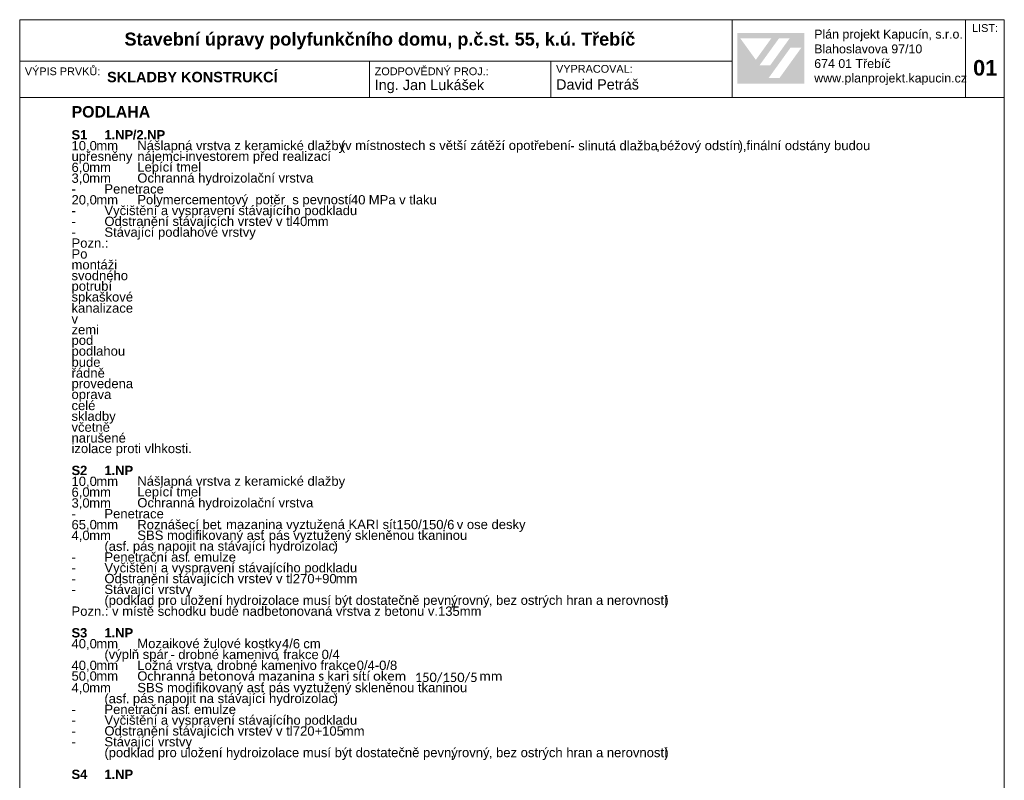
# Model space of a CAD drawing. Header units: millimetres. Extents: x 15381 to 191117, y -190522 to 367005.
# Tile 59 of 71: x 67117 to 86117, y 349385 to 364057. Entities that reach past the tile are written whole.
import ezdxf

# ---------------------------------------------------------------- set-up
doc = ezdxf.new("R2010")
doc.units = ezdxf.units.MM
doc.header["$MEASUREMENT"] = 0
doc.styles.add('GENEROVANÝ_STYL_1', font='txt')
doc.styles.add('GENEROVANÝ_STYL_2', font='txt')
doc.styles.add('GENEROVANÝ_STYL_4', font='txt')

msp = doc.modelspace()

# ---------------------------------------------------------------- hatches: boundary and pattern name
at = {"linetype": 'Continuous', "lineweight": 13}
h = msp.add_hatch(color=7, dxfattribs=at)
h.paths.add_polyline_path([(80965.1, 362825), (82255.5, 362825), (82255.5, 363798.6), (80965.1, 363798.6)])
h.paths.add_polyline_path([(81024.4, 363695.5), (81619.5, 363694.5), (81322.2, 363283.3)], flags=0)
h.paths.add_polyline_path([(81394.9, 363178.6), (81768.7, 363696.1), (81974.3, 363696.1), (81600.4, 363177.6)], flags=0)
h.paths.add_polyline_path([(81781.2, 362934.9), (81571.6, 362934.9), (81994.1, 363520.4), (82203.6, 363520.4)], flags=0)

# ---------------------------------------------------------------- linework, layer by layer
at = {"color": 7, "linetype": 'Continuous', "lineweight": 20}
for p, q in [((86117.4, 364057), (67117.4, 364057)), ((67117.4, 364057), (67117.4, 336357)), ((80867.4, 362557), (80867.4, 364057)), ((85367.4, 364057), (85367.4, 362557)), ((86117.4, 336357), (86117.4, 364057)), ((80867.4, 363257), (67117.4, 363257)), ((73867.4, 363257), (73867.4, 362557)), ((77367.4, 363257), (77367.4, 362557)), ((86117.4, 362557), (67117.4, 362557))]:
    msp.add_line(p, q, dxfattribs=at)

# ---------------------------------------------------------------- texts
at = {"color": 7, "linetype": 'Continuous', "lineweight": 20, "attachment_point": 7}
for s, insert, char_height, style in [('\\A1;{\\pql;\\fArial|b0|i0|c238|p38;LIST:}', (85495.5, 363819), 150, 'GENEROVANÝ_STYL_1'), ('\\A1;{\\pql;\\fArial|b1|i0|c238|p38;Stavební úpravy polyfunkčního domu, p.č.st. 55, k.ú. Třebíč}', (69139.9, 363482.6), 250, 'GENEROVANÝ_STYL_2'), ('\\A1;{\\pql;\\fArial|b0|i0|c238|p38;Plán projekt Kapucín, s.r.o.}', (82449.6, 363641.6), 171, 'GENEROVANÝ_STYL_1'), ('\\A1;{\\pql;\\fArial|b0|i0|c238|p38;Blahoslavova 97/10}', (82449.6, 363405.7), 171, 'GENEROVANÝ_STYL_1'), ('\\A1;{\\pql;\\fArial|b0|i0|c238|p38;674 01 Třebíč}', (82449.6, 363123.3), 171, 'GENEROVANÝ_STYL_1'), ('\\A1;{\\pql;\\fArial|b1|i0|c238|p38;01}', (85514.7, 362974.9), 300, 'GENEROVANÝ_STYL_2'), ('\\A1;{\\pql;\\fArial|b0|i0|c238|p38;VÝPIS PRVKŮ:}', (67216.5, 362984.3), 150, 'GENEROVANÝ_STYL_1'), ('\\A1;{\\pql;\\fArial|b1|i0|c238|p38;SKLADBY KONSTRUKCÍ}', (68803.3, 362848.1), 200, 'GENEROVANÝ_STYL_2'), ('\\A1;{\\pql;\\fArial|b0|i0|c238|p38;ZODPOVĚDNÝ PROJ.:}', (73967.4, 362984.3), 150, 'GENEROVANÝ_STYL_1'), ('\\A1;{\\pql;\\fArial|b0|i0|c238|p38;VYPRACOVAL:}', (77467.4, 363031.7), 150, 'GENEROVANÝ_STYL_1'), ('\\A1;{\\pql;\\fArial|b0|i0|c238|p38;David Petráš}', (77467.4, 362705.5), 200, 'GENEROVANÝ_STYL_1'), ('\\A1;{\\pql;\\fArial|b0|i0|c238|p38;www.planprojekt.kapucin.cz}', (82449.6, 362794.4), 171, 'GENEROVANÝ_STYL_1'), ('\\A1;{\\pql;\\fArial|b0|i0|c238|p38;Ing. Jan Lukášek}', (73967.4, 362638.8), 200, 'GENEROVANÝ_STYL_1'), ('\\A1;{\\pql;\\fArial|b1|i0|c238|p38;PODLAHA}', (68117.4, 362167.1), 220, 'GENEROVANÝ_STYL_2'), ('\\A1;{\\pql;\\fArial|b1|i0|c238|p38;S}', (68117.4, 361743.7), 180, 'GENEROVANÝ_STYL_2'), ('\\A1;{\\pql;\\fArial|b1|i0|c238|p38;1}', (68282, 361746.8), 180, 'GENEROVANÝ_STYL_2'), ('\\A1;{\\pql;\\fArial|b1|i0|c238|p38;1}', (68752.4, 361746.8), 180, 'GENEROVANÝ_STYL_2'), ('\\A1;{\\pql;\\fArial|b1|i0|c238|p38;.}', (68889, 361746.8), 180, 'GENEROVANÝ_STYL_2'), ('\\A1;{\\pql;\\fArial|b1|i0|c238|p38;NP}', (68958.1, 361746.8), 180, 'GENEROVANÝ_STYL_2'), ('\\A1;{\\pql;\\fArial|b1|i0|c238|p38;/}', (69300.4, 361743.8), 180, 'GENEROVANÝ_STYL_2'), ('\\A1;{\\pql;\\fArial|b1|i0|c238|p38;2}', (69369.5, 361746.8), 180, 'GENEROVANÝ_STYL_2'), ('\\A1;{\\pql;\\fArial|b1|i0|c238|p38;.}', (69506.1, 361746.8), 180, 'GENEROVANÝ_STYL_2'), ('\\A1;{\\pql;\\fArial|b1|i0|c238|p38;NP}', (69575.3, 361746.8), 180, 'GENEROVANÝ_STYL_2'), ('\\A1;{\\pql;\\fArial|b0|i0|c238|p38;10,0}', (68117.4, 361503), 180, 'GENEROVANÝ_STYL_1'), ('\\A1;{\\pql;\\fArial|b1|i0|c238|p38;^I}', (68418.6, 361746.8), 180, 'GENEROVANÝ_STYL_2'), ('\\A1;{\\pql;\\fArial|b0|i0|c238|p38;mm}', (68596.3, 361538), 180, 'GENEROVANÝ_STYL_1'), ('\\A1;{\\pql;\\fArial|b0|i0|c238|p38;Nášlapná vrstva z keramické dlažby}', (69387.4, 361486.1), 180, 'GENEROVANÝ_STYL_1'), ('\\A1;{\\pql;\\fArial|b0|i0|c238|p38;(}', (73314.1, 361486), 180, 'GENEROVANÝ_STYL_1'), ('\\A1;{\\pql;\\fArial|b0|i0|c238|p38;v místnostech s větší zátěží opotřebení }', (73396.4, 361489), 180, 'GENEROVANÝ_STYL_1'), ('\\A1;{\\pql;\\fArial|b0|i0|c238|p38;- }', (77744.3, 361538), 180, 'GENEROVANÝ_STYL_1'), ('\\A1;{\\pql;\\fArial|b0|i0|c238|p38;slinutá dlažba}', (77895.7, 361535.1), 180, 'GENEROVANÝ_STYL_1'), ('\\A1;{\\pql;\\fArial|b0|i0|c238|p38;béžový odstín}', (79469.1, 361486.1), 180, 'GENEROVANÝ_STYL_1'), ('\\A1;{\\pql;\\fArial|b0|i0|c238|p38;)}', (80989.7, 361486), 180, 'GENEROVANÝ_STYL_1'), ('\\A1;{\\pql;\\fArial|b0|i0|c238|p38;finální odstány budou}', (81141.1, 361486.1), 180, 'GENEROVANÝ_STYL_1'), ('\\A1;{\\pql;\\fArial|b0|i0|c238|p38;upřesněny }', (68117.4, 361277.3), 180, 'GENEROVANÝ_STYL_1'), ('\\A1;{\\pql;\\fArial|b0|i0|c238|p38;^I}', (69007.7, 361538), 180, 'GENEROVANÝ_STYL_1'), ('\\A1;{\\pql;\\fArial|b0|i0|c238|p38;nájemci}', (69387.4, 361277.3), 180, 'GENEROVANÝ_STYL_1'), ('\\A1;{\\pql;\\fArial|b0|i0|c238|p38;-}', (70234.9, 361329.1), 180, 'GENEROVANÝ_STYL_1'), ('\\A1;{\\pql;\\fArial|b0|i0|c238|p38;investorem před realizací}', (70317.2, 361280.1), 180, 'GENEROVANÝ_STYL_1'), ('\\A1;{\\pql;\\fArial|b0|i0|c238|p38;,}', (79399.9, 361503), 180, 'GENEROVANÝ_STYL_1'), ('\\A1;{\\pql;\\fArial|b0|i0|c238|p38;,}', (81072, 361503), 180, 'GENEROVANÝ_STYL_1'), ('\\A1;{\\pql;\\fArial|b0|i0|c238|p38;6,0}', (68117.4, 361085.4), 180, 'GENEROVANÝ_STYL_1'), ('\\A1;{\\pql;\\fArial|b0|i0|c238|p38;mm}', (68459.7, 361120.3), 180, 'GENEROVANÝ_STYL_1'), ('\\A1;{\\pql;\\fArial|b0|i0|c238|p38;^I}', (69331.9, 361329.1), 180, 'GENEROVANÝ_STYL_1'), ('\\A1;{\\pql;\\fArial|b0|i0|c238|p38;Lepící tmel}', (69387.4, 361071.3), 180, 'GENEROVANÝ_STYL_1'), ('\\A1;{\\pql;\\fArial|b0|i0|c238|p38;3,0}', (68117.4, 360876.5), 180, 'GENEROVANÝ_STYL_1'), ('\\A1;{\\pql;\\fArial|b0|i0|c238|p38;mm}', (68459.7, 360911.4), 180, 'GENEROVANÝ_STYL_1'), ('\\A1;{\\pql;\\fArial|b0|i0|c238|p38;^I}', (68871.1, 361120.3), 180, 'GENEROVANÝ_STYL_1'), ('\\A1;{\\pql;\\fArial|b0|i0|c238|p38;Ochranná hydroizolační vrstva}', (69387.4, 360859.6), 180, 'GENEROVANÝ_STYL_1'), ('\\A1;{\\pql;\\fArial|b0|i0|c238|p38;Penetrace}', (68752.4, 360699.8), 180, 'GENEROVANÝ_STYL_1'), ('\\A1;{\\pql;\\fArial|b0|i0|c238|p38;^I}', (68871.1, 360911.4), 180, 'GENEROVANÝ_STYL_1'), ('\\A1;{\\pql;\\fArial|b0|i0|c238|p38;20,0}', (68117.4, 360458.8), 180, 'GENEROVANÝ_STYL_1'), ('\\A1;{\\pql;\\fArial|b0|i0|c238|p38;-}', (68117.4, 360702.6), 180, 'GENEROVANÝ_STYL_1'), ('\\A1;{\\pql;\\fArial|b0|i0|c238|p38;^I}', (68199.7, 360702.6), 180, 'GENEROVANÝ_STYL_1'), ('\\A1;{\\pql;\\fArial|b0|i0|c238|p38;mm}', (68596.3, 360493.8), 180, 'GENEROVANÝ_STYL_1'), ('\\A1;{\\pql;\\fArial|b0|i0|c238|p38;Polymercementový  potěr  s pevností }', (69387.4, 360441.9), 180, 'GENEROVANÝ_STYL_1'), ('\\A1;{\\pql;\\fArial|b0|i0|c238|p38;40}', (73509.9, 360490.8), 180, 'GENEROVANÝ_STYL_1'), ('\\A1;{\\pql;\\fArial|b0|i0|c238|p38; MPa v tlaku}', (73783.1, 360490.9), 180, 'GENEROVANÝ_STYL_1'), ('\\A1;{\\pql;\\fArial|b0|i0|c238|p38;Vyčištění a vyspravení stávajícího podkladu}', (68752.4, 360233.1), 180, 'GENEROVANÝ_STYL_1'), ('\\A1;{\\pql;\\fArial|b0|i0|c238|p38;^I}', (69007.7, 360493.8), 180, 'GENEROVANÝ_STYL_1'), ('\\A1;{\\pql;\\fArial|b0|i0|c238|p38;-}', (68117.4, 360284.9), 180, 'GENEROVANÝ_STYL_1'), ('\\A1;{\\pql;\\fArial|b0|i0|c238|p38;^I}', (68199.7, 360284.9), 180, 'GENEROVANÝ_STYL_1'), ('\\A1;{\\pql;\\fArial|b0|i0|c238|p38;40}', (72387.8, 360073.1), 180, 'GENEROVANÝ_STYL_1'), ('\\A1;{\\pql;\\fArial|b0|i0|c238|p38;-}', (68117.4, 360076.1), 180, 'GENEROVANÝ_STYL_1'), ('\\A1;{\\pql;\\fArial|b0|i0|c238|p38;^I}', (68199.7, 360076.1), 180, 'GENEROVANÝ_STYL_1'), ('\\A1;{\\pql;\\fArial|b0|i0|c238|p38;Odstranění stávajících vrstev v tl}', (68752.4, 360024.2), 180, 'GENEROVANÝ_STYL_1'), ('\\A1;{\\pql;\\fArial|b0|i0|c238|p38;.}', (72318.7, 360076.1), 180, 'GENEROVANÝ_STYL_1'), ('\\A1;{\\pql;\\fArial|b0|i0|c238|p38;mm}', (72661, 360076.1), 180, 'GENEROVANÝ_STYL_1'), ('\\A1;{\\pql;\\fArial|b0|i0|c238|p38;-}', (68117.4, 359867.2), 180, 'GENEROVANÝ_STYL_1'), ('\\A1;{\\pql;\\fArial|b0|i0|c238|p38;^I}', (68199.7, 359867.2), 180, 'GENEROVANÝ_STYL_1'), ('\\A1;{\\pql;\\fArial|b0|i0|c238|p38;Stávající podlahové vrstvy}', (68752.4, 359815.4), 180, 'GENEROVANÝ_STYL_1'), ('\\A1;{\\pql;\\fArial|b0|i0|c238|p38;Pozn.:}', (68117.4, 359655.6), 180, 'GENEROVANÝ_STYL_1'), ('\\A1;{\\pql;\\fArial|b0|i0|c238|p38;Po}', (68117.4, 359446.7), 180, 'GENEROVANÝ_STYL_1'), ('\\A1;{\\pql;\\fArial|b0|i0|c238|p38;montáži}', (68117.4, 359237.9), 180, 'GENEROVANÝ_STYL_1'), ('\\A1;{\\pql;\\fArial|b0|i0|c238|p38;svodného}', (68117.4, 359029.1), 180, 'GENEROVANÝ_STYL_1'), ('\\A1;{\\pql;\\fArial|b0|i0|c238|p38;potrubí}', (68117.4, 358774.1), 180, 'GENEROVANÝ_STYL_1'), ('\\A1;{\\pql;\\fArial|b0|i0|c238|p38;spkaškové}', (68117.4, 358565.2), 180, 'GENEROVANÝ_STYL_1'), ('\\A1;{\\pql;\\fArial|b0|i0|c238|p38;kanalizace}', (68117.4, 358402.5), 180, 'GENEROVANÝ_STYL_1'), ('\\A1;{\\pql;\\fArial|b0|i0|c238|p38;v}', (68117.4, 358196.5), 180, 'GENEROVANÝ_STYL_1'), ('\\A1;{\\pql;\\fArial|b0|i0|c238|p38;zemi}', (68117.4, 357984.9), 180, 'GENEROVANÝ_STYL_1'), ('\\A1;{\\pql;\\fArial|b0|i0|c238|p38;pod}', (68117.4, 357729.9), 180, 'GENEROVANÝ_STYL_1'), ('\\A1;{\\pql;\\fArial|b0|i0|c238|p38;podlahou}', (68117.4, 357521), 180, 'GENEROVANÝ_STYL_1'), ('\\A1;{\\pql;\\fArial|b0|i0|c238|p38;bude}', (68117.4, 357358.3), 180, 'GENEROVANÝ_STYL_1'), ('\\A1;{\\pql;\\fArial|b0|i0|c238|p38;řádně}', (68117.4, 357149.5), 180, 'GENEROVANÝ_STYL_1'), ('\\A1;{\\pql;\\fArial|b0|i0|c238|p38;provedena}', (68117.4, 356894.5), 180, 'GENEROVANÝ_STYL_1'), ('\\A1;{\\pql;\\fArial|b0|i0|c238|p38;oprava}', (68117.4, 356685.7), 180, 'GENEROVANÝ_STYL_1'), ('\\A1;{\\pql;\\fArial|b0|i0|c238|p38;celé}', (68117.4, 356523), 180, 'GENEROVANÝ_STYL_1'), ('\\A1;{\\pql;\\fArial|b0|i0|c238|p38;skladby}', (68117.4, 356265.1), 180, 'GENEROVANÝ_STYL_1'), ('\\A1;{\\pql;\\fArial|b0|i0|c238|p38;včetně}', (68117.4, 356105.3), 180, 'GENEROVANÝ_STYL_1'), ('\\A1;{\\pql;\\fArial|b0|i0|c238|p38;narušené}', (68117.4, 355896.5), 180, 'GENEROVANÝ_STYL_1'), ('\\A1;{\\pql;\\fArial|b0|i0|c238|p38;izolace proti vlhkosti.}', (68117.4, 355641.5), 180, 'GENEROVANÝ_STYL_1'), ('\\A1;{\\pql;\\fArial|b1|i0|c238|p38;S}', (68117.4, 355269.7), 180, 'GENEROVANÝ_STYL_2'), ('\\A1;{\\pql;\\fArial|b1|i0|c238|p38;2}', (68282, 355272.8), 180, 'GENEROVANÝ_STYL_2'), ('\\A1;{\\pql;\\fArial|b1|i0|c238|p38;1}', (68752.4, 355272.8), 180, 'GENEROVANÝ_STYL_2'), ('\\A1;{\\pql;\\fArial|b1|i0|c238|p38;.}', (68889, 355272.8), 180, 'GENEROVANÝ_STYL_2'), ('\\A1;{\\pql;\\fArial|b1|i0|c238|p38;NP}', (68958.1, 355272.8), 180, 'GENEROVANÝ_STYL_2'), ('\\A1;{\\pql;\\fArial|b0|i0|c238|p38;10,0}', (68117.4, 355029), 180, 'GENEROVANÝ_STYL_1'), ('\\A1;{\\pql;\\fArial|b1|i0|c238|p38;^I}', (68418.6, 355272.8), 180, 'GENEROVANÝ_STYL_2'), ('\\A1;{\\pql;\\fArial|b0|i0|c238|p38;mm}', (68596.3, 355063.9), 180, 'GENEROVANÝ_STYL_1'), ('\\A1;{\\pql;\\fArial|b0|i0|c238|p38;Nášlapná vrstva z keramické dlažby}', (69387.4, 355012.1), 180, 'GENEROVANÝ_STYL_1'), ('\\A1;{\\pql;\\fArial|b0|i0|c238|p38;6,0}', (68117.4, 354820.2), 180, 'GENEROVANÝ_STYL_1'), ('\\A1;{\\pql;\\fArial|b0|i0|c238|p38;mm}', (68459.7, 354855.1), 180, 'GENEROVANÝ_STYL_1'), ('\\A1;{\\pql;\\fArial|b0|i0|c238|p38;^I}', (69007.7, 355063.9), 180, 'GENEROVANÝ_STYL_1'), ('\\A1;{\\pql;\\fArial|b0|i0|c238|p38;Lepící tmel}', (69387.4, 354806.1), 180, 'GENEROVANÝ_STYL_1'), ('\\A1;{\\pql;\\fArial|b0|i0|c238|p38;3,0}', (68117.4, 354611.3), 180, 'GENEROVANÝ_STYL_1'), ('\\A1;{\\pql;\\fArial|b0|i0|c238|p38;mm}', (68459.7, 354646.3), 180, 'GENEROVANÝ_STYL_1'), ('\\A1;{\\pql;\\fArial|b0|i0|c238|p38;^I}', (68871.1, 354855.1), 180, 'GENEROVANÝ_STYL_1'), ('\\A1;{\\pql;\\fArial|b0|i0|c238|p38;Ochranná hydroizolační vrstva}', (69387.4, 354594.4), 180, 'GENEROVANÝ_STYL_1'), ('\\A1;{\\pql;\\fArial|b0|i0|c238|p38;Penetrace}', (68752.4, 354434.6), 180, 'GENEROVANÝ_STYL_1'), ('\\A1;{\\pql;\\fArial|b0|i0|c238|p38;^I}', (68871.1, 354646.3), 180, 'GENEROVANÝ_STYL_1'), ('\\A1;{\\pql;\\fArial|b0|i0|c238|p38;-}', (68117.4, 354437.4), 180, 'GENEROVANÝ_STYL_1'), ('\\A1;{\\pql;\\fArial|b0|i0|c238|p38;65,0}', (68117.4, 354193.7), 180, 'GENEROVANÝ_STYL_1'), ('\\A1;{\\pql;\\fArial|b0|i0|c238|p38;^I}', (68199.7, 354437.4), 180, 'GENEROVANÝ_STYL_1'), ('\\A1;{\\pql;\\fArial|b0|i0|c238|p38;mm}', (68596.3, 354228.6), 180, 'GENEROVANÝ_STYL_1'), ('\\A1;{\\pql;\\fArial|b0|i0|c238|p38;Roznášecí bet}', (69387.4, 354225.7), 180, 'GENEROVANÝ_STYL_1'), ('\\A1;{\\pql;\\fArial|b0|i0|c238|p38;mazanina vyztužená KARI sít }', (71100.6, 354176.7), 180, 'GENEROVANÝ_STYL_1'), ('\\A1;{\\pql;\\fArial|b0|i0|c238|p38;150/150/6}', (74387.1, 354225.6), 180, 'GENEROVANÝ_STYL_1'), ('\\A1;{\\pql;\\fArial|b0|i0|c238|p38; v ose desky}', (75481.5, 354176.7), 180, 'GENEROVANÝ_STYL_1'), ('\\A1;{\\pql;\\fArial|b0|i0|c238|p38;4,0}', (68117.4, 353984.8), 180, 'GENEROVANÝ_STYL_1'), ('\\A1;{\\pql;\\fArial|b0|i0|c238|p38;^I}', (69007.7, 354228.6), 180, 'GENEROVANÝ_STYL_1'), ('\\A1;{\\pql;\\fArial|b0|i0|c238|p38;SBS modifikovaný asf}', (69387.4, 353967.9), 180, 'GENEROVANÝ_STYL_1'), ('\\A1;{\\pql;\\fArial|b0|i0|c238|p38;. }', (70962.4, 354228.6), 180, 'GENEROVANÝ_STYL_1'), ('\\A1;{\\pql;\\fArial|b0|i0|c238|p38;pás vyztužený skleněnou tkaninou}', (71923.5, 353967.9), 180, 'GENEROVANÝ_STYL_1'), ('\\A1;{\\pql;\\fArial|b0|i0|c238|p38;mm}', (68459.7, 354019.7), 180, 'GENEROVANÝ_STYL_1'), ('\\A1;{\\pql;\\fArial|b0|i0|c238|p38;asf}', (68834.7, 353808.1), 180, 'GENEROVANÝ_STYL_1'), ('\\A1;{\\pql;\\fArial|b0|i0|c238|p38;^I}', (68871.1, 354019.7), 180, 'GENEROVANÝ_STYL_1'), ('\\A1;{\\pql;\\fArial|b0|i0|c238|p38;pás napojit na stávající hydroizolaci}', (69302.1, 353759.1), 180, 'GENEROVANÝ_STYL_1'), ('\\A1;{\\pql;\\fArial|b0|i0|c238|p38;. }', (71785.2, 354019.7), 180, 'GENEROVANÝ_STYL_1'), ('\\A1;{\\pql;\\fArial|b0|i0|c238|p38;^I}', (68117.4, 353810.9), 180, 'GENEROVANÝ_STYL_1'), ('\\A1;{\\pql;\\fArial|b0|i0|c238|p38;(}', (68752.4, 353758.9), 180, 'GENEROVANÝ_STYL_1'), ('\\A1;{\\pql;\\fArial|b0|i0|c238|p38;Penetrační asf}', (68752.4, 353599.2), 180, 'GENEROVANÝ_STYL_1'), ('\\A1;{\\pql;\\fArial|b0|i0|c238|p38;. }', (69163.8, 353810.9), 180, 'GENEROVANÝ_STYL_1'), ('\\A1;{\\pql;\\fArial|b0|i0|c238|p38;emulze}', (70480.4, 353599.2), 180, 'GENEROVANÝ_STYL_1'), ('\\A1;{\\pql;\\fArial|b0|i0|c238|p38;)}', (73172.8, 353758.9), 180, 'GENEROVANÝ_STYL_1'), ('\\A1;{\\pql;\\fArial|b0|i0|c238|p38;-}', (68117.4, 353602.1), 180, 'GENEROVANÝ_STYL_1'), ('\\A1;{\\pql;\\fArial|b0|i0|c238|p38;^I}', (68199.7, 353602.1), 180, 'GENEROVANÝ_STYL_1'), ('\\A1;{\\pql;\\fArial|b0|i0|c238|p38;. }', (70342.2, 353602.1), 180, 'GENEROVANÝ_STYL_1'), ('\\A1;{\\pql;\\fArial|b0|i0|c238|p38;-}', (68117.4, 353393.2), 180, 'GENEROVANÝ_STYL_1'), ('\\A1;{\\pql;\\fArial|b0|i0|c238|p38;Vyčištění a vyspravení stávajícího podkladu}', (68752.4, 353341.4), 180, 'GENEROVANÝ_STYL_1'), ('\\A1;{\\pql;\\fArial|b0|i0|c238|p38;-}', (68117.4, 353184.4), 180, 'GENEROVANÝ_STYL_1'), ('\\A1;{\\pql;\\fArial|b0|i0|c238|p38;^I}', (68199.7, 353393.2), 180, 'GENEROVANÝ_STYL_1'), ('\\A1;{\\pql;\\fArial|b0|i0|c238|p38;Odstranění stávajících vrstev v tl}', (68752.4, 353132.5), 180, 'GENEROVANÝ_STYL_1'), ('\\A1;{\\pql;\\fArial|b0|i0|c238|p38;.}', (72318.7, 353184.4), 180, 'GENEROVANÝ_STYL_1'), ('\\A1;{\\pql;\\fArial|b0|i0|c238|p38;270+90}', (72387.8, 353181.4), 180, 'GENEROVANÝ_STYL_1'), ('\\A1;{\\pql;\\fArial|b0|i0|c238|p38;mm}', (73215.6, 353184.4), 180, 'GENEROVANÝ_STYL_1'), ('\\A1;{\\pql;\\fArial|b0|i0|c238|p38;-}', (68117.4, 352975.5), 180, 'GENEROVANÝ_STYL_1'), ('\\A1;{\\pql;\\fArial|b0|i0|c238|p38;^I}', (68199.7, 353184.4), 180, 'GENEROVANÝ_STYL_1'), ('\\A1;{\\pql;\\fArial|b0|i0|c238|p38;Stávající vrstvy}', (68752.4, 352923.7), 180, 'GENEROVANÝ_STYL_1'), ('\\A1;{\\pql;\\fArial|b0|i0|c238|p38;^I}', (68199.7, 352975.5), 180, 'GENEROVANÝ_STYL_1'), ('\\A1;{\\pql;\\fArial|b0|i0|c238|p38;(}', (68752.4, 352714.7), 180, 'GENEROVANÝ_STYL_1'), ('\\A1;{\\pql;\\fArial|b0|i0|c238|p38;podklad pro uložení hydroizolace musí být dostatečně pevný}', (68834.7, 352714.9), 180, 'GENEROVANÝ_STYL_1'), ('\\A1;{\\pql;\\fArial|b0|i0|c238|p38;rovný}', (75569, 352714.9), 180, 'GENEROVANÝ_STYL_1'), ('\\A1;{\\pql;\\fArial|b0|i0|c238|p38;bez ostrých hran a nerovností}', (76309.5, 352714.9), 180, 'GENEROVANÝ_STYL_1'), ('\\A1;{\\pql;\\fArial|b0|i0|c238|p38;)}', (79556.5, 352714.7), 180, 'GENEROVANÝ_STYL_1'), ('\\A1;{\\pql;\\fArial|b0|i0|c238|p38;^I}', (68117.4, 352766.7), 180, 'GENEROVANÝ_STYL_1'), ('\\A1;{\\pql;\\fArial|b0|i0|c238|p38;Pozn.: v místě schodku bude nadbetonovaná vrstva z betonu v.135mm}', (68117.4, 352554.8), 180, 'GENEROVANÝ_STYL_1'), ('\\A1;{\\pql;\\fArial|b0|i0|c238|p38;, }', (75430.7, 352731.8), 180, 'GENEROVANÝ_STYL_1'), ('\\A1;{\\pql;\\fArial|b0|i0|c238|p38;, }', (76171.3, 352731.8), 180, 'GENEROVANÝ_STYL_1'), ('\\A1;{\\pql;\\fArial|b1|i0|c238|p38;S}', (68117.4, 352137.1), 180, 'GENEROVANÝ_STYL_2'), ('\\A1;{\\pql;\\fArial|b1|i0|c238|p38;3}', (68282, 352137.2), 180, 'GENEROVANÝ_STYL_2'), ('\\A1;{\\pql;\\fArial|b1|i0|c238|p38;1}', (68752.4, 352140.2), 180, 'GENEROVANÝ_STYL_2'), ('\\A1;{\\pql;\\fArial|b1|i0|c238|p38;NP}', (68958.1, 352140.2), 180, 'GENEROVANÝ_STYL_2'), ('\\A1;{\\pql;\\fArial|b0|i0|c238|p38;40,0}', (68117.4, 351896.4), 180, 'GENEROVANÝ_STYL_1'), ('\\A1;{\\pql;\\fArial|b1|i0|c238|p38;^I}', (68418.6, 352140.2), 180, 'GENEROVANÝ_STYL_2'), ('\\A1;{\\pql;\\fArial|b1|i0|c238|p38;.}', (68889, 352140.2), 180, 'GENEROVANÝ_STYL_2'), ('\\A1;{\\pql;\\fArial|b0|i0|c238|p38;Mozaikové žulové kostky }', (69387.4, 351879.5), 180, 'GENEROVANÝ_STYL_1'), ('\\A1;{\\pql;\\fArial|b0|i0|c238|p38;4/6}', (72178.5, 351928.4), 180, 'GENEROVANÝ_STYL_1'), ('\\A1;{\\pql;\\fArial|b0|i0|c238|p38;mm}', (68596.3, 351931.3), 180, 'GENEROVANÝ_STYL_1'), ('\\A1;{\\pql;\\fArial|b0|i0|c238|p38;výplň spár }', (68834.7, 351670.7), 180, 'GENEROVANÝ_STYL_1'), ('\\A1;{\\pql;\\fArial|b0|i0|c238|p38;^I}', (69007.7, 351931.3), 180, 'GENEROVANÝ_STYL_1'), ('\\A1;{\\pql;\\fArial|b0|i0|c238|p38;drobné kamenivo}', (70177.6, 351719.7), 180, 'GENEROVANÝ_STYL_1'), ('\\A1;{\\pql;\\fArial|b0|i0|c238|p38;frakce }', (72203.5, 351719.7), 180, 'GENEROVANÝ_STYL_1'), ('\\A1;{\\pql;\\fArial|b0|i0|c238|p38; cm}', (72520.8, 351928.5), 180, 'GENEROVANÝ_STYL_1'), ('\\A1;{\\pql;\\fArial|b0|i0|c238|p38;0/4}', (72944, 351719.5), 180, 'GENEROVANÝ_STYL_1'), ('\\A1;{\\pql;\\fArial|b0|i0|c238|p38;^I}', (68117.4, 351722.5), 180, 'GENEROVANÝ_STYL_1'), ('\\A1;{\\pql;\\fArial|b0|i0|c238|p38;(}', (68752.4, 351670.5), 180, 'GENEROVANÝ_STYL_1'), ('\\A1;{\\pql;\\fArial|b0|i0|c238|p38;Ložná vrstva}', (69387.4, 351510.8), 180, 'GENEROVANÝ_STYL_1'), ('\\A1;{\\pql;\\fArial|b0|i0|c238|p38;- }', (70026.2, 351722.5), 180, 'GENEROVANÝ_STYL_1'), ('\\A1;{\\pql;\\fArial|b0|i0|c238|p38;drobné kamenivo frakce }', (70922.9, 351510.8), 180, 'GENEROVANÝ_STYL_1'), ('\\A1;{\\pql;\\fArial|b0|i0|c238|p38;, }', (72065.2, 351687.6), 180, 'GENEROVANÝ_STYL_1'), ('\\A1;{\\pql;\\fArial|b0|i0|c238|p38;0/4-0/8}', (73620.2, 351510.7), 180, 'GENEROVANÝ_STYL_1'), ('\\A1;{\\pql;\\fArial|b0|i0|c238|p38;40,0}', (68117.4, 351478.7), 180, 'GENEROVANÝ_STYL_1'), ('\\A1;{\\pql;\\fArial|b0|i0|c238|p38;mm}', (68596.3, 351513.7), 180, 'GENEROVANÝ_STYL_1'), ('\\A1;{\\pql;\\fArial|b0|i0|c238|p38;^I}', (69007.7, 351513.7), 180, 'GENEROVANÝ_STYL_1'), ('\\A1;{\\pql;\\fCalibri|b0|i0|c238|p34;chranná betonová mazanina s kari sítí okem }', (69580, 351304.8), 180, 'GENEROVANÝ_STYL_4'), ('\\A1;{\\pql;\\fArial|b0|i0|c238|p38;, }', (70784.6, 351478.7), 180, 'GENEROVANÝ_STYL_1'), ('\\A1;{\\pql;\\fArial|b0|i0|c238|p38;50,0}', (68117.4, 351272.6), 180, 'GENEROVANÝ_STYL_1'), ('\\A1;{\\pql;\\fArial|b0|i0|c238|p38;mm}', (68596.3, 351307.5), 180, 'GENEROVANÝ_STYL_1'), ('\\A1;{\\pql;\\fArial|b0|i0|c238|p38;O}', (69387.4, 351304.6), 180, 'GENEROVANÝ_STYL_1'), ('\\A1;{\\pql;\\fCalibri|b0|i0|c238|p34;150/150/5}', (74740.9, 351268.1), 180, 'GENEROVANÝ_STYL_4'), ('\\A1;{\\pql;\\fCalibri|b0|i0|c238|p34;mm}', (75985.1, 351306.7), 180, 'GENEROVANÝ_STYL_4'), ('\\A1;{\\pql;\\fArial|b0|i0|c238|p38;4,0}', (68117.4, 351045.9), 180, 'GENEROVANÝ_STYL_1'), ('\\A1;{\\pql;\\fArial|b0|i0|c238|p38;mm}', (68459.7, 351080.8), 180, 'GENEROVANÝ_STYL_1'), ('\\A1;{\\pql;\\fArial|b0|i0|c238|p38;^I}', (69007.7, 351307.5), 180, 'GENEROVANÝ_STYL_1'), ('\\A1;{\\pql;\\fArial|b0|i0|c238|p38;SBS modifikovaný asf}', (69387.4, 351029), 180, 'GENEROVANÝ_STYL_1'), ('\\A1;{\\pql;\\fArial|b0|i0|c238|p38;pás vyztužený skleněnou tkaninou}', (71923.5, 351029), 180, 'GENEROVANÝ_STYL_1'), ('\\A1;{\\pql;\\fArial|b0|i0|c238|p38;(}', (68752.4, 350820), 180, 'GENEROVANÝ_STYL_1'), ('\\A1;{\\pql;\\fArial|b0|i0|c238|p38;asf}', (68834.7, 350869.1), 180, 'GENEROVANÝ_STYL_1'), ('\\A1;{\\pql;\\fArial|b0|i0|c238|p38;^I}', (68871.1, 351080.8), 180, 'GENEROVANÝ_STYL_1'), ('\\A1;{\\pql;\\fArial|b0|i0|c238|p38;pás napojit na stávající hydroizolaci}', (69302.1, 350820.1), 180, 'GENEROVANÝ_STYL_1'), ('\\A1;{\\pql;\\fArial|b0|i0|c238|p38;. }', (71785.2, 351080.8), 180, 'GENEROVANÝ_STYL_1'), ('\\A1;{\\pql;\\fArial|b0|i0|c238|p38;)}', (73172.8, 350820), 180, 'GENEROVANÝ_STYL_1'), ('\\A1;{\\pql;\\fArial|b0|i0|c238|p38;^I}', (68117.4, 350872), 180, 'GENEROVANÝ_STYL_1'), ('\\A1;{\\pql;\\fArial|b0|i0|c238|p38;-}', (68117.4, 350663.1), 180, 'GENEROVANÝ_STYL_1'), ('\\A1;{\\pql;\\fArial|b0|i0|c238|p38;Penetrační asf}', (68752.4, 350660.3), 180, 'GENEROVANÝ_STYL_1'), ('\\A1;{\\pql;\\fArial|b0|i0|c238|p38;. }', (69163.8, 350872), 180, 'GENEROVANÝ_STYL_1'), ('\\A1;{\\pql;\\fArial|b0|i0|c238|p38;emulze}', (70480.4, 350660.3), 180, 'GENEROVANÝ_STYL_1'), ('\\A1;{\\pql;\\fArial|b0|i0|c238|p38;^I}', (68199.7, 350663.1), 180, 'GENEROVANÝ_STYL_1'), ('\\A1;{\\pql;\\fArial|b0|i0|c238|p38;Vyčištění a vyspravení stávajícího podkladu}', (68752.4, 350402.4), 180, 'GENEROVANÝ_STYL_1'), ('\\A1;{\\pql;\\fArial|b0|i0|c238|p38;. }', (70342.2, 350663.1), 180, 'GENEROVANÝ_STYL_1'), ('\\A1;{\\pql;\\fArial|b0|i0|c238|p38;-}', (68117.4, 350454.3), 180, 'GENEROVANÝ_STYL_1'), ('\\A1;{\\pql;\\fArial|b0|i0|c238|p38;^I}', (68199.7, 350454.3), 180, 'GENEROVANÝ_STYL_1'), ('\\A1;{\\pql;\\fArial|b0|i0|c238|p38;Odstranění stávajících vrstev v tl}', (68752.4, 350193.6), 180, 'GENEROVANÝ_STYL_1'), ('\\A1;{\\pql;\\fArial|b0|i0|c238|p38;720+105}', (72387.8, 350242.5), 180, 'GENEROVANÝ_STYL_1'), ('\\A1;{\\pql;\\fArial|b0|i0|c238|p38;mm}', (73352.2, 350245.4), 180, 'GENEROVANÝ_STYL_1'), ('\\A1;{\\pql;\\fArial|b0|i0|c238|p38;-}', (68117.4, 350245.4), 180, 'GENEROVANÝ_STYL_1'), ('\\A1;{\\pql;\\fArial|b0|i0|c238|p38;^I}', (68199.7, 350245.4), 180, 'GENEROVANÝ_STYL_1'), ('\\A1;{\\pql;\\fArial|b0|i0|c238|p38;Stávající vrstvy}', (68752.4, 349984.8), 180, 'GENEROVANÝ_STYL_1'), ('\\A1;{\\pql;\\fArial|b0|i0|c238|p38;.}', (72318.7, 350245.4), 180, 'GENEROVANÝ_STYL_1'), ('\\A1;{\\pql;\\fArial|b0|i0|c238|p38;-}', (68117.4, 350036.6), 180, 'GENEROVANÝ_STYL_1'), ('\\A1;{\\pql;\\fArial|b0|i0|c238|p38;^I}', (68199.7, 350036.6), 180, 'GENEROVANÝ_STYL_1'), ('\\A1;{\\pql;\\fArial|b0|i0|c238|p38;podklad pro uložení hydroizolace musí být dostatečně pevný}', (68834.7, 349775.9), 180, 'GENEROVANÝ_STYL_1'), ('\\A1;{\\pql;\\fArial|b0|i0|c238|p38;rovný}', (75569, 349775.9), 180, 'GENEROVANÝ_STYL_1'), ('\\A1;{\\pql;\\fArial|b0|i0|c238|p38;bez ostrých hran a nerovností}', (76309.5, 349775.9), 180, 'GENEROVANÝ_STYL_1'), ('\\A1;{\\pql;\\fArial|b0|i0|c238|p38;^I}', (68117.4, 349827.8), 180, 'GENEROVANÝ_STYL_1'), ('\\A1;{\\pql;\\fArial|b0|i0|c238|p38;(}', (68752.4, 349775.8), 180, 'GENEROVANÝ_STYL_1'), ('\\A1;{\\pql;\\fArial|b0|i0|c238|p38;, }', (75430.7, 349792.8), 180, 'GENEROVANÝ_STYL_1'), ('\\A1;{\\pql;\\fArial|b0|i0|c238|p38;, }', (76171.3, 349792.8), 180, 'GENEROVANÝ_STYL_1'), ('\\A1;{\\pql;\\fArial|b0|i0|c238|p38;)}', (79556.5, 349775.8), 180, 'GENEROVANÝ_STYL_1'), ('\\A1;{\\pql;\\fArial|b1|i0|c238|p38;S}', (68117.4, 349407), 180, 'GENEROVANÝ_STYL_2'), ('\\A1;{\\pql;\\fArial|b1|i0|c238|p38;4}', (68282, 349410.1), 180, 'GENEROVANÝ_STYL_2'), ('\\A1;{\\pql;\\fArial|b1|i0|c238|p38;^I}', (68418.6, 349410.1), 180, 'GENEROVANÝ_STYL_2'), ('\\A1;{\\pql;\\fArial|b1|i0|c238|p38;1}', (68752.4, 349410.1), 180, 'GENEROVANÝ_STYL_2'), ('\\A1;{\\pql;\\fArial|b1|i0|c238|p38;.}', (68889, 349410.1), 180, 'GENEROVANÝ_STYL_2'), ('\\A1;{\\pql;\\fArial|b1|i0|c238|p38;NP}', (68958.1, 349410.1), 180, 'GENEROVANÝ_STYL_2')]:
    msp.add_mtext(s, dxfattribs=dict(at, insert=insert, char_height=char_height, style=style))

doc.saveas('drawing.dxf')
